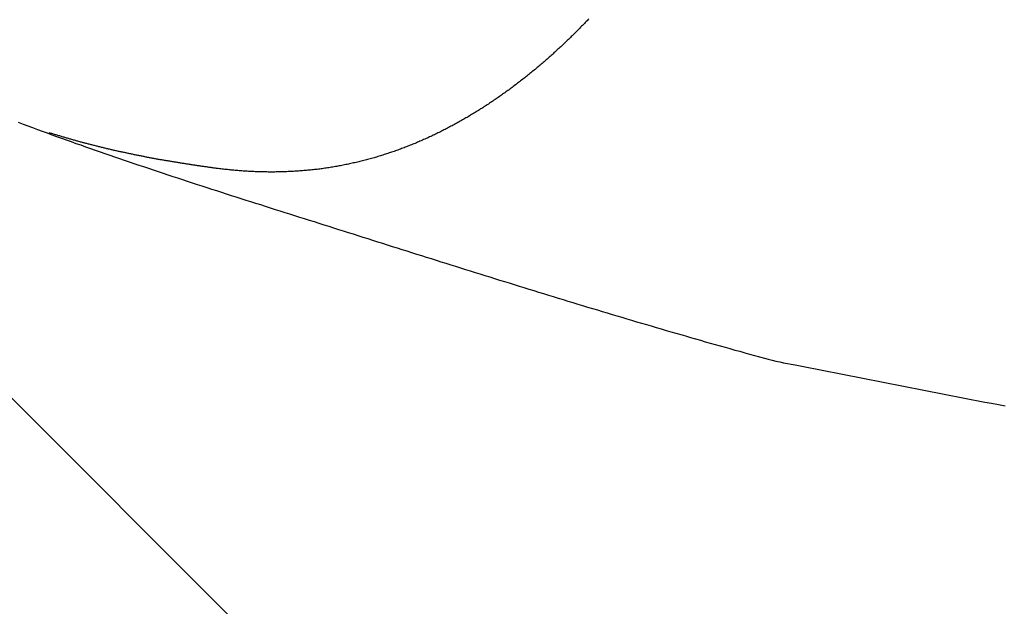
# Model space of a CAD drawing. Header units: millimetres. Extents: x -604189 to 881711, y -381903 to -7297.
# Tile 88 of 256: x -567362 to -567273, y -196213 to -196159. Entities that reach past the tile are written whole.
import ezdxf

# ---------------------------------------------------------------- set-up
doc = ezdxf.new("R2010")
doc.units = ezdxf.units.MM
doc.header["$LTSCALE"] = 100
doc.layers.add('OPIS', color=7, linetype='Continuous')
pattern_1 = [(45, (-296350.26, 111503), (-334.51454, 334.51454), []), (135, (-296350.26, 111503), (-334.51454, -334.51454), [])]

msp = doc.modelspace()

# ---------------------------------------------------------------- hatches: boundary and pattern name
at = {"layer": 'OPIS', "linetype": 'ByBlock', "lineweight": 13}
h = msp.add_hatch(dxfattribs=at)
h.set_pattern_fill('ANSI37', color=0, scale=149)
h.set_pattern_definition(pattern_1)
h.paths.add_polyline_path([(-565846.628, -200148.37), (-566196.825, -200149.347), (-566196.825, -200157.448), (-566296.825, -200157.448), (-566296.825, -200149.626), (-566746.825, -200150.882), (-566746.825, -201168.329, -0.414214), (-566403.888, -201511.266, -1), (-567089.762, -201511.266, -0.414214), (-566746.825, -201168.329), (-566746.825, -200936.871, -0.267949), (-567196.825, -200157.448), (-567296.825, -200157.448), (-567296.825, -200152.416), (-567606.815, -200153.281), (-567606.815, -201603.287), (-567556.815, -201603.147), (-567556.815, -205257.445), (-565846.45, -205257.445)])
h.paths.add_polyline_path([(-551636.825, -198396.286), (-576656.825, -198407.448), (-576656.825, -193157.448), (-579836.825, -193157.448), (-579836.825, -200437.448), (-570846.818, -200437.448), (-570846.818, -200053.169), (-551636.825, -200037.448)])
h.paths.add_polyline_path([(-566819.49, -205014.115), (-566583.775, -205014.115), (-566583.775, -204789.115), (-566819.49, -204789.115)], flags=24)
h.paths.add_polyline_path([(-566959.314, -200828.748), (-566427.171, -200828.748), (-566427.171, -200603.748), (-566959.314, -200603.748)], flags=24)
h.paths.add_polyline_path([(-566792.033, -202497.855), (-566276.912, -202497.855), (-566276.912, -202398.515), (-566792.033, -202398.515)], flags=24)
h.paths.add_polyline_path([(-566791.958, -202387.855), (-565854.55, -202387.855), (-565854.55, -202288.515), (-566791.958, -202288.515)], flags=24)
h.paths.add_polyline_path([(-567194.021, -202505.333), (-566857.345, -202505.333), (-566857.345, -202389.949), (-567194.021, -202389.949)], flags=24)
h.paths.add_polyline_path([(-567153.366, -202393.592), (-566996.4, -202393.592), (-566996.4, -202295.562), (-567153.366, -202295.562)], flags=24)
h.paths.add_polyline_path([(-566516.508, -200627.503), (-566516.508, -200287.803), (-566964.285, -200287.803), (-566964.285, -200627.503)], flags=24)
at = {"layer": 'OPIS', "linetype": 'ByBlock', "lineweight": 9}
h = msp.add_hatch(dxfattribs=at)
h.set_pattern_fill('ANSI37', color=0, scale=149)
h.set_pattern_definition(pattern_1)
edge = h.paths.add_edge_path()
edge.add_line((-551636.825, -193157.448), (-552906.825, -193157.448))
edge.add_line((-552906.825, -193157.448), (-552906.825, -193187.448))
edge.add_line((-552906.825, -193187.448), (-554281.473, -193187.448))
edge.add_line((-554281.473, -193187.448), (-554281.473, -193407.448))
edge.add_line((-554281.473, -193407.448), (-554641.473, -193407.448))
edge.add_line((-554641.473, -193407.448), (-554891.821, -193407.448))
edge.add_line((-554891.821, -193407.448), (-555251.821, -193407.448))
edge.add_line((-555251.821, -193407.448), (-555252.169, -193157.448))
edge.add_line((-555252.169, -193157.448), (-555156.825, -193407.448))
edge.add_line((-555156.825, -193407.448), (-555156.825, -196074.426))
edge.add_line((-555156.825, -196074.426), (-555036.825, -196074.426))
edge.add_line((-555036.825, -196074.426), (-555036.825, -196674.426))
edge.add_line((-555036.825, -196674.426), (-555036.825, -197274.426))
edge.add_line((-555036.825, -197274.426), (-555636.825, -197274.426))
edge.add_line((-555636.825, -197274.426), (-555636.825, -198296.526))
edge.add_line((-555636.825, -198296.526), (-555036.825, -198294.851))
edge.add_line((-555036.825, -198294.851), (-555036.825, -198287.448))
edge.add_line((-555036.825, -198287.448), (-554936.825, -198287.448))
edge.add_line((-554936.825, -198287.448), (-554936.825, -198294.572))
edge.add_line((-554936.825, -198294.572), (-554486.825, -198293.317))
edge.add_line((-554486.825, -198293.317), (-554486.825, -198292.448))
edge.add_line((-554486.825, -198292.448), (-554486.825, -197276.567))
edge.add_arc((-554486.825, -196933.63), 342.937, 180, 270, ccw=False)
edge.add_arc((-554486.825, -196933.63), 342.937, 0, 180, ccw=False)
edge.add_arc((-554486.825, -196933.63), 342.937, -90, 0, ccw=False)
edge.add_line((-554486.825, -197276.567), (-554486.825, -197508.025))
edge.add_arc((-554936.825, -198287.448), 900, 0, 60, ccw=False)
edge.add_line((-554036.825, -198287.448), (-553936.825, -198287.448))
edge.add_line((-553936.825, -198287.448), (-553936.825, -198291.782))
edge.add_line((-553936.825, -198291.782), (-551636.825, -198285.364))
edge.add_line((-551636.825, -198285.364), (-551636.825, -193157.448))
edge = h.paths.add_edge_path(flags=17)
edge.add_arc((-555292.825, -194555.644), 64, 0, 360)
edge = h.paths.add_edge_path(flags=17)
edge.add_arc((-555292.825, -194795.644), 64, 0, 360)
edge = h.paths.add_edge_path(flags=17)
edge.add_arc((-555532.825, -194555.644), 64, 0, 360)
edge = h.paths.add_edge_path(flags=17)
edge.add_arc((-555532.825, -194795.644), 64, 0, 360)
edge = h.paths.add_edge_path(flags=16)
edge.add_arc((-555445.578, -195632.918), 122.24, 0, 360)
edge = h.paths.add_edge_path(flags=17)
edge.add_arc((-555444.953, -195755.157), 131.84, -179.70702, 0.29298, ccw=False)
edge.add_line((-555576.791, -195755.831), (-555577.416, -195633.592))
edge.add_arc((-555445.578, -195632.918), 131.84, 0.29298, 180.29298, ccw=False)
edge.add_line((-555313.74, -195632.244), (-555313.115, -195754.483))
edge = h.paths.add_edge_path(flags=16)
edge.add_line((-555354.602, -195832.663), (-555410.524, -195781.149))
edge.add_arc((-555444.236, -195895.315), 119.04, 73.54834, 77.25266)
edge.add_line((-555417.97, -195779.209), (-555400.458, -195791.093))
edge.add_arc((-555397.928, -195789.134), 3.2, 66.43696, 217.76376, ccw=False)
edge.add_arc((-555444.236, -195895.315), 119.04, 62.83618, 66.43696, ccw=False)
edge.add_line((-555389.89, -195789.404), (-555332.197, -195793.322))
edge.add_arc((-555444.953, -195755.157), 119.04, 319.37612, 341.30015, ccw=False)
edge = h.paths.add_edge_path(flags=0)
edge.add_arc((-555445.157, -195715.335), 16, 0, 360)
edge = h.paths.add_edge_path(flags=16)
edge.add_line((-555494.828, -195789.588), (-555556.499, -195794.41))
edge.add_arc((-555553.516, -195795.567), 3.2, 158.78891, 200.41697)
edge.add_arc((-555444.953, -195755.157), 119.04, 200.41697, 219.83636)
edge.add_arc((-555533.904, -195829.364), 3.2, 219.83636, 346.99268)
edge.add_line((-555530.786, -195830.084), (-555488.51, -195790.333))
edge.add_arc((-555491.628, -195789.613), 3.2, 346.99268, 539.55295)
edge = h.paths.add_edge_path(flags=16)
edge.add_arc((-555444.953, -195755.157), 119.04, 258.76397, 281.82198, ccw=False)
edge.add_line((-555468.148, -195871.915), (-555480.159, -195865.083))
edge.add_arc((-555483.299, -195864.466), 3.2, 250.66903, 348.88144, ccw=False)
edge.add_arc((-555444.953, -195755.157), 119.04, 229.64312, 250.66903, ccw=False)
edge.add_line((-555522.037, -195845.868), (-555468.703, -195779.633))
edge.add_arc((-555459.182, -195767.571), 15.366, -52.98283, 231.71657, ccw=False)
edge.add_arc((-555446.749, -195779.502), 3.2, 91.24277, 186.07434, ccw=False)
edge.add_arc((-555444.236, -195895.315), 119.04, 88.11241, 91.24277, ccw=False)
edge.add_line((-555440.315, -195776.34), (-555420.565, -195871.672))
h.paths.add_polyline_path([(-554267.155, -198153.982), (-554267.155, -197814.282), (-554714.931, -197814.282), (-554714.931, -198153.982)], flags=17)
h.paths.add_polyline_path([(-553792.63, -195548.14), (-553277.509, -195548.14), (-553277.509, -195448.8), (-553792.63, -195448.8)], flags=16)
h.paths.add_polyline_path([(-553792.555, -195438.14), (-553058.934, -195438.14), (-553058.934, -195338.8), (-553792.555, -195338.8)], flags=16)
h.paths.add_polyline_path([(-554194.618, -195555.618), (-553808.217, -195555.618), (-553808.217, -195440.235), (-554194.618, -195440.235)], flags=16)
h.paths.add_polyline_path([(-554153.974, -195443.932), (-553947.262, -195443.932), (-553947.262, -195345.836), (-554153.974, -195345.836)], flags=16)
h.paths.add_polyline_path([(-554256.508, -198153.982), (-554256.508, -197814.282), (-554704.285, -197814.282), (-554704.285, -198153.982)], flags=17)
h.paths.add_polyline_path([(-569496.825, -196631.63), (-571696.825, -196631.63), (-571696.825, -198287.448), (-569496.825, -198287.448)])
h.paths.add_polyline_path([(-567176.825, -196631.63), (-569376.825, -196631.63), (-569376.825, -198287.448), (-567176.825, -198287.448)])
h.paths.add_polyline_path([(-569376.825, -196535.63), (-567176.825, -196535.63), (-567176.825, -193157.448), (-569376.825, -193157.448)])
edge = h.paths.add_edge_path()
edge.add_arc((-571534.473, -195440.24), 50, 180, 270.00224)
edge.add_line((-571534.471, -195490.24), (-571329.472, -195490.239))
edge.add_arc((-571329.473, -195440.239), 50, 270.00087, 360)
edge.add_line((-571279.473, -195440.239), (-571279.473, -194996.239))
edge.add_arc((-571329.473, -194996.239), 50, 0, 90.00043)
edge.add_line((-571329.474, -194946.239), (-571534.474, -194946.24))
edge.add_arc((-571534.473, -194996.24), 50, 90.00087, 180)
edge.add_line((-571584.473, -194996.24), (-571584.473, -195440.24))
h.paths.add_polyline_path([(-571696.825, -196535.63), (-569496.825, -196535.63), (-569496.825, -193157.448), (-571696.825, -193157.448)])
edge = h.paths.add_edge_path()
edge.add_arc((-571945.684, -193388.705), 50, 0, 90.00043)
edge.add_line((-571945.684, -193338.705), (-572150.684, -193338.707))
edge.add_arc((-572150.684, -193388.707), 50, 90.00087, 180)
edge.add_line((-572200.684, -193388.707), (-572200.684, -193832.707))
edge.add_arc((-572150.684, -193832.707), 50, 180, 270.00224)
edge.add_line((-572150.682, -193882.707), (-571945.683, -193882.705))
edge.add_arc((-571945.684, -193832.705), 50, 270.00087, 360)
edge.add_line((-571895.684, -193832.705), (-571895.684, -193388.705))
h.paths.add_polyline_path([(-571816.825, -198287.448), (-571816.825, -193157.448), (-573216.825, -193157.448), (-573216.825, -198287.448)])

# ---------------------------------------------------------------- linework, layer by layer
at = {"color": 0, "linetype": 'ByBlock'}
msp.add_lwpolyline([(-567294.363, -196190.209, 0.024582), (-567291.568, -196190.827)], format="xyb", dxfattribs=at)
at = {"color": 0}
for points in [[(-567310.355, -196159.268, 0), (-567310.438, -196159.358, 0), (-567310.521, -196159.448, 0), (-567310.604, -196159.528, 0), (-567310.687, -196159.618, 0), (-567310.771, -196159.708, 0), (-567310.855, -196159.788, 0), (-567310.938, -196159.878, 0), (-567311.022, -196159.958, 0), (-567311.107, -196160.048, 0), (-567311.191, -196160.138, 0), (-567311.276, -196160.218, 0), (-567311.36, -196160.308, 0), (-567311.445, -196160.388, 0), (-567311.53, -196160.478, 0), (-567311.616, -196160.558, 0), (-567311.701, -196160.648, 0), (-567311.787, -196160.728, 0), (-567311.872, -196160.818, 0), (-567311.958, -196160.898, 0), (-567312.044, -196160.988, 0), (-567312.131, -196161.068, 0), (-567312.217, -196161.148, 0), (-567312.304, -196161.238, 0), (-567312.391, -196161.318, 0), (-567312.478, -196161.398, 0), (-567312.565, -196161.488, 0), (-567312.652, -196161.568, 0), (-567312.74, -196161.648, 0), (-567312.827, -196161.728, 0), (-567312.915, -196161.818, 0), (-567313.003, -196161.898, 0), (-567313.092, -196161.978, 0), (-567313.18, -196162.058, 0), (-567313.269, -196162.138, 0), (-567313.358, -196162.228, 0), (-567313.447, -196162.308, 0), (-567313.536, -196162.388, 0), (-567313.625, -196162.468, 0), (-567313.714, -196162.548, 0), (-567313.804, -196162.628, 0), (-567313.894, -196162.708, 0), (-567313.984, -196162.788, 0), (-567314.074, -196162.868, 0), (-567314.165, -196162.948, 0), (-567314.255, -196163.028, 0), (-567314.346, -196163.108, 0), (-567314.437, -196163.188, 0), (-567314.528, -196163.268, 0), (-567314.619, -196163.338, 0), (-567314.711, -196163.418, 0), (-567314.802, -196163.498, 0), (-567314.894, -196163.578, 0), (-567314.986, -196163.658, 0), (-567315.078, -196163.728, 0), (-567315.171, -196163.808, 0), (-567315.263, -196163.888, 0), (-567315.356, -196163.958, 0), (-567315.449, -196164.038, 0), (-567315.542, -196164.118, 0), (-567315.635, -196164.188, 0), (-567315.728, -196164.268, 0), (-567315.822, -196164.348, 0), (-567315.916, -196164.418, 0), (-567316.01, -196164.498, 0), (-567316.104, -196164.568, 0), (-567316.198, -196164.648, 0), (-567316.292, -196164.718, 0), (-567316.387, -196164.788, 0), (-567316.482, -196164.868, 0), (-567316.577, -196164.938, 0), (-567316.672, -196165.018, 0), (-567316.767, -196165.088, 0), (-567316.863, -196165.158, 0), (-567316.959, -196165.238, 0), (-567317.055, -196165.308, 0), (-567317.151, -196165.378, 0), (-567317.247, -196165.448, 0), (-567317.343, -196165.528, 0), (-567317.44, -196165.598, 0), (-567317.537, -196165.668, 0), (-567317.634, -196165.738, 0), (-567317.731, -196165.808, 0), (-567317.828, -196165.878, 0), (-567317.926, -196165.948, 0), (-567318.023, -196166.018, 0), (-567318.121, -196166.088, 0), (-567318.219, -196166.158, 0), (-567318.317, -196166.228, 0), (-567318.416, -196166.298, 0), (-567318.514, -196166.368, 0), (-567318.613, -196166.438, 0), (-567318.712, -196166.508, 0), (-567318.811, -196166.578, 0), (-567318.91, -196166.638, 0), (-567319.01, -196166.708, 0), (-567319.109, -196166.778, 0), (-567319.209, -196166.848, 0), (-567319.309, -196166.908, 0), (-567319.409, -196166.978, 0), (-567319.51, -196167.048, 0), (-567319.61, -196167.108, 0), (-567319.711, -196167.178, 0), (-567319.812, -196167.238, 0), (-567319.913, -196167.308, 0), (-567320.014, -196167.378, 0), (-567320.116, -196167.438, 0), (-567320.218, -196167.498, 0), (-567320.319, -196167.568, 0), (-567320.421, -196167.628, 0), (-567320.524, -196167.698, 0), (-567320.626, -196167.758, 0), (-567320.729, -196167.818, 0), (-567320.831, -196167.888, 0), (-567320.934, -196167.948, 0), (-567321.038, -196168.008, 0), (-567321.141, -196168.068, 0), (-567321.244, -196168.128, 0), (-567321.348, -196168.198, 0), (-567321.452, -196168.258, 0), (-567321.556, -196168.318, 0), (-567321.66, -196168.378, 0), (-567321.764, -196168.438, 0), (-567321.869, -196168.498, 0), (-567321.974, -196168.558, 0), (-567322.079, -196168.618, 0), (-567322.184, -196168.678, 0), (-567322.289, -196168.738, 0), (-567322.394, -196168.788, 0), (-567322.5, -196168.848, 0), (-567322.606, -196168.908, 0), (-567322.712, -196168.968, 0), (-567322.818, -196169.018, 0), (-567322.924, -196169.078, 0), (-567323.03, -196169.138, 0), (-567323.137, -196169.188, 0), (-567323.244, -196169.248, 0), (-567323.351, -196169.298, 0), (-567323.458, -196169.358, 0), (-567323.565, -196169.408, 0), (-567323.673, -196169.468, 0), (-567323.78, -196169.518, 0), (-567323.888, -196169.578, 0), (-567323.996, -196169.628, 0), (-567324.104, -196169.678, 0), (-567324.212, -196169.738, 0), (-567324.321, -196169.788, 0), (-567324.429, -196169.838, 0), (-567324.538, -196169.888, 0), (-567324.647, -196169.938, 0), (-567324.756, -196169.998, 0), (-567324.865, -196170.048, 0), (-567324.975, -196170.098, 0), (-567325.084, -196170.148, 0), (-567325.194, -196170.198, 0), (-567325.304, -196170.248, 0), (-567325.414, -196170.288, 0), (-567325.524, -196170.338, 0), (-567325.634, -196170.388, 0), (-567325.745, -196170.438, 0), (-567325.855, -196170.488, 0), (-567325.966, -196170.528, 0), (-567326.077, -196170.578, 0), (-567326.188, -196170.628, 0), (-567326.299, -196170.668, 0), (-567326.411, -196170.718, 0), (-567326.522, -196170.758, 0), (-567326.634, -196170.808, 0), (-567326.746, -196170.848, 0), (-567326.858, -196170.898, 0), (-567326.97, -196170.938, 0), (-567327.082, -196170.988, 0), (-567327.194, -196171.028, 0), (-567327.307, -196171.068, 0), (-567327.42, -196171.108, 0), (-567327.532, -196171.158, 0), (-567327.645, -196171.198, 0), (-567327.758, -196171.238, 0), (-567327.872, -196171.278, 0), (-567327.985, -196171.318, 0), (-567328.099, -196171.358, 0), (-567328.212, -196171.398, 0), (-567328.326, -196171.438, 0), (-567328.44, -196171.478, 0), (-567328.554, -196171.508, 0), (-567328.668, -196171.548, 0), (-567328.783, -196171.588, 0), (-567328.897, -196171.628, 0), (-567329.012, -196171.658, 0), (-567329.127, -196171.698, 0), (-567329.241, -196171.738, 0), (-567329.356, -196171.768, 0), (-567329.472, -196171.808, 0), (-567329.587, -196171.838, 0), (-567329.702, -196171.878, 0), (-567329.818, -196171.908, 0), (-567329.933, -196171.938, 0), (-567330.049, -196171.978, 0), (-567330.165, -196172.008, 0), (-567330.281, -196172.038, 0), (-567330.397, -196172.068, 0), (-567330.513, -196172.098, 0), (-567330.63, -196172.138, 0), (-567330.746, -196172.168, 0), (-567330.863, -196172.198, 0), (-567330.979, -196172.228, 0), (-567331.096, -196172.258, 0), (-567331.213, -196172.278, 0), (-567331.33, -196172.308, 0), (-567331.447, -196172.338, 0), (-567331.564, -196172.368, 0), (-567331.682, -196172.398, 0), (-567331.799, -196172.418, 0), (-567331.917, -196172.448, 0), (-567332.034, -196172.478, 0), (-567332.152, -196172.498, 0), (-567332.27, -196172.528, 0), (-567332.388, -196172.548, 0), (-567332.506, -196172.568, 0), (-567332.624, -196172.598, 0), (-567332.742, -196172.618, 0), (-567332.86, -196172.638, 0), (-567332.979, -196172.668, 0), (-567333.097, -196172.688, 0), (-567333.216, -196172.708, 0), (-567333.334, -196172.728, 0), (-567333.453, -196172.748, 0), (-567333.571, -196172.768, 0), (-567333.69, -196172.788, 0), (-567333.809, -196172.808, 0), (-567333.928, -196172.828, 0), (-567334.047, -196172.848, 0), (-567334.166, -196172.868, 0), (-567334.285, -196172.888, 0), (-567334.404, -196172.898, 0), (-567334.524, -196172.918, 0), (-567334.643, -196172.938, 0), (-567334.762, -196172.948, 0), (-567334.882, -196172.968, 0), (-567335.001, -196172.978, 0), (-567335.121, -196172.998, 0), (-567335.24, -196173.008, 0), (-567335.36, -196173.028, 0), (-567335.48, -196173.038, 0), (-567335.6, -196173.048, 0), (-567335.719, -196173.068, 0), (-567335.839, -196173.078, 0), (-567335.959, -196173.088, 0), (-567336.079, -196173.098, 0), (-567336.199, -196173.108, 0), (-567336.319, -196173.118, 0), (-567336.439, -196173.128, 0), (-567336.559, -196173.138, 0), (-567336.679, -196173.148, 0), (-567336.799, -196173.158, 0), (-567336.919, -196173.168, 0), (-567337.039, -196173.178, 0), (-567337.16, -196173.178, 0), (-567337.28, -196173.188, 0), (-567337.4, -196173.198, 0), (-567337.52, -196173.198, 0), (-567337.641, -196173.208, 0), (-567337.761, -196173.208, 0), (-567337.881, -196173.218, 0), (-567338.002, -196173.218, 0), (-567338.122, -196173.228, 0), (-567338.242, -196173.228, 0), (-567338.363, -196173.238, 0), (-567338.483, -196173.238, 0), (-567338.604, -196173.238, 0), (-567338.724, -196173.238, 0), (-567338.844, -196173.238, 0), (-567338.965, -196173.248, 0), (-567339.085, -196173.248, 0), (-567339.206, -196173.248, 0), (-567339.326, -196173.248, 0), (-567339.447, -196173.248, 0), (-567339.567, -196173.248, 0), (-567339.688, -196173.238, 0), (-567339.808, -196173.238, 0), (-567339.928, -196173.238, 0), (-567340.049, -196173.238, 0), (-567340.169, -196173.238, 0), (-567340.29, -196173.228, 0), (-567340.41, -196173.228, 0), (-567340.53, -196173.218, 0), (-567340.651, -196173.218, 0), (-567340.771, -196173.218, 0), (-567340.891, -196173.208, 0), (-567341.012, -196173.198, 0), (-567341.132, -196173.198, 0), (-567341.252, -196173.188, 0), (-567341.373, -196173.188, 0), (-567341.493, -196173.178, 0), (-567341.613, -196173.168, 0), (-567341.733, -196173.158, 0), (-567341.853, -196173.158, 0), (-567341.973, -196173.148, 0), (-567342.094, -196173.138, 0), (-567342.214, -196173.128, 0), (-567342.334, -196173.118, 0), (-567342.454, -196173.108, 0), (-567342.574, -196173.098, 0), (-567342.693, -196173.088, 0), (-567342.813, -196173.078, 0), (-567342.933, -196173.068, 0), (-567343.053, -196173.048, 0), (-567343.173, -196173.038, 0), (-567343.293, -196173.028, 0), (-567343.412, -196173.018, 0), (-567343.532, -196172.998, 0), (-567343.652, -196172.988, 0), (-567343.771, -196172.968, 0), (-567343.891, -196172.958, 0), (-567344.01, -196172.948, 0), (-567344.129, -196172.928, 0)], [(-567362.346, -196168.708, 0), (-567361.909, -196168.878, 0), (-567361.472, -196169.038, 0), (-567361.035, -196169.198, 0), (-567360.598, -196169.358, 0), (-567360.161, -196169.518, 0), (-567359.723, -196169.678, 0), (-567359.285, -196169.838, 0), (-567358.847, -196169.998, 0), (-567358.409, -196170.158, 0), (-567357.97, -196170.308, 0), (-567357.531, -196170.468, 0), (-567357.092, -196170.628, 0), (-567356.653, -196170.778, 0), (-567356.213, -196170.938, 0), (-567355.774, -196171.088, 0), (-567355.334, -196171.248, 0), (-567354.894, -196171.398, 0), (-567354.453, -196171.548, 0), (-567354.013, -196171.698, 0), (-567353.572, -196171.858, 0), (-567353.131, -196172.008, 0), (-567352.69, -196172.158, 0), (-567352.249, -196172.308, 0), (-567351.808, -196172.458, 0), (-567351.366, -196172.608, 0), (-567350.925, -196172.748, 0), (-567350.483, -196172.898, 0), (-567350.041, -196173.048, 0), (-567349.599, -196173.198, 0), (-567349.156, -196173.348, 0), (-567348.714, -196173.488, 0), (-567348.271, -196173.638, 0), (-567347.829, -196173.778, 0), (-567347.386, -196173.928, 0), (-567346.943, -196174.078, 0), (-567346.5, -196174.218, 0), (-567346.056, -196174.368, 0), (-567345.613, -196174.508, 0), (-567345.17, -196174.648, 0), (-567344.726, -196174.798, 0), (-567344.283, -196174.938, 0), (-567343.839, -196175.078, 0), (-567343.395, -196175.228, 0), (-567342.951, -196175.368, 0), (-567342.507, -196175.508, 0), (-567342.063, -196175.658, 0), (-567341.619, -196175.798, 0), (-567341.175, -196175.938, 0), (-567340.731, -196176.078, 0), (-567340.287, -196176.218, 0), (-567339.842, -196176.358, 0), (-567339.398, -196176.498, 0), (-567338.953, -196176.648, 0), (-567338.509, -196176.788, 0), (-567338.064, -196176.928, 0), (-567337.62, -196177.068, 0), (-567337.175, -196177.208, 0), (-567336.731, -196177.348, 0), (-567336.286, -196177.488, 0), (-567335.841, -196177.628, 0), (-567335.397, -196177.768, 0), (-567334.952, -196177.908, 0), (-567334.507, -196178.048, 0), (-567334.063, -196178.188, 0), (-567333.618, -196178.328, 0), (-567333.173, -196178.468, 0), (-567332.729, -196178.608, 0), (-567332.284, -196178.748, 0), (-567331.839, -196178.888, 0), (-567331.395, -196179.028, 0), (-567330.95, -196179.168, 0), (-567330.505, -196179.308, 0), (-567330.061, -196179.458, 0), (-567329.616, -196179.598, 0), (-567329.171, -196179.738, 0), (-567328.727, -196179.878, 0), (-567328.282, -196180.018, 0), (-567327.838, -196180.158, 0), (-567327.393, -196180.298, 0), (-567326.948, -196180.438, 0), (-567326.504, -196180.578, 0), (-567326.059, -196180.718, 0), (-567325.614, -196180.858, 0), (-567325.17, -196180.998, 0), (-567324.725, -196181.138, 0), (-567324.28, -196181.278, 0), (-567323.836, -196181.418, 0), (-567323.391, -196181.558, 0), (-567322.946, -196181.698, 0), (-567322.501, -196181.838, 0), (-567322.057, -196181.978, 0), (-567321.612, -196182.118, 0), (-567321.167, -196182.248, 0), (-567320.722, -196182.388, 0), (-567320.277, -196182.528, 0), (-567319.832, -196182.668, 0), (-567319.387, -196182.808, 0), (-567318.942, -196182.948, 0), (-567318.497, -196183.088, 0), (-567318.052, -196183.228, 0), (-567317.607, -196183.358, 0), (-567317.162, -196183.498, 0), (-567316.716, -196183.638, 0), (-567316.271, -196183.778, 0), (-567315.826, -196183.918, 0), (-567315.38, -196184.048, 0), (-567314.935, -196184.188, 0), (-567314.49, -196184.328, 0), (-567314.044, -196184.458, 0), (-567313.598, -196184.598, 0), (-567313.153, -196184.738, 0), (-567312.707, -196184.868, 0), (-567312.261, -196185.008, 0), (-567311.816, -196185.138, 0), (-567311.37, -196185.278, 0), (-567310.924, -196185.418, 0), (-567310.478, -196185.548, 0), (-567310.032, -196185.688, 0), (-567309.585, -196185.818, 0), (-567309.139, -196185.948, 0), (-567308.693, -196186.088, 0), (-567308.247, -196186.218, 0), (-567307.8, -196186.358, 0), (-567307.354, -196186.488, 0), (-567306.907, -196186.618, 0), (-567306.46, -196186.748, 0), (-567306.013, -196186.888, 0), (-567305.567, -196187.018, 0), (-567305.12, -196187.148, 0), (-567304.673, -196187.278, 0), (-567304.225, -196187.408, 0), (-567303.778, -196187.538, 0), (-567303.331, -196187.678, 0), (-567302.884, -196187.808, 0), (-567302.436, -196187.938, 0), (-567301.988, -196188.058, 0), (-567301.541, -196188.188, 0), (-567301.093, -196188.318, 0), (-567300.645, -196188.448, 0), (-567300.197, -196188.578, 0), (-567299.749, -196188.708, 0), (-567299.301, -196188.838, 0), (-567298.852, -196188.958, 0), (-567298.404, -196189.088, 0), (-567297.955, -196189.218, 0), (-567297.507, -196189.338, 0), (-567297.058, -196189.468, 0), (-567296.609, -196189.588, 0), (-567296.16, -196189.718, 0), (-567295.711, -196189.838, 0), (-567295.262, -196189.958, 0), (-567294.812, -196190.088, 0), (-567294.363, -196190.208, 0)], [(-567344.129, -196172.928, 0), (-567344.211, -196172.918, 0), (-567344.293, -196172.908, 0), (-567344.374, -196172.898, 0), (-567344.456, -196172.888, 0), (-567344.538, -196172.878, 0), (-567344.619, -196172.858, 0), (-567344.701, -196172.848, 0), (-567344.783, -196172.838, 0), (-567344.864, -196172.828, 0), (-567344.946, -196172.818, 0), (-567345.028, -196172.808, 0), (-567345.109, -196172.798, 0), (-567345.191, -196172.778, 0), (-567345.273, -196172.768, 0), (-567345.354, -196172.758, 0), (-567345.436, -196172.748, 0), (-567345.517, -196172.738, 0), (-567345.599, -196172.728, 0), (-567345.681, -196172.708, 0), (-567345.762, -196172.698, 0), (-567345.844, -196172.688, 0), (-567345.925, -196172.678, 0), (-567346.007, -196172.668, 0), (-567346.088, -196172.648, 0), (-567346.17, -196172.638, 0), (-567346.252, -196172.628, 0), (-567346.333, -196172.618, 0), (-567346.415, -196172.608, 0), (-567346.496, -196172.588, 0), (-567346.578, -196172.578, 0), (-567346.659, -196172.568, 0), (-567346.741, -196172.558, 0), (-567346.822, -196172.538, 0), (-567346.904, -196172.528, 0), (-567346.985, -196172.518, 0), (-567347.067, -196172.508, 0), (-567347.148, -196172.488, 0), (-567347.229, -196172.478, 0), (-567347.311, -196172.468, 0), (-567347.392, -196172.458, 0), (-567347.474, -196172.438, 0), (-567347.555, -196172.428, 0), (-567347.637, -196172.418, 0), (-567347.718, -196172.398, 0), (-567347.799, -196172.388, 0), (-567347.881, -196172.378, 0), (-567347.962, -196172.358, 0), (-567348.043, -196172.348, 0), (-567348.125, -196172.338, 0), (-567348.206, -196172.318, 0), (-567348.287, -196172.308, 0), (-567348.369, -196172.298, 0), (-567348.45, -196172.278, 0), (-567348.531, -196172.268, 0), (-567348.613, -196172.258, 0), (-567348.694, -196172.238, 0), (-567348.775, -196172.228, 0), (-567348.856, -196172.208, 0), (-567348.938, -196172.198, 0), (-567349.019, -196172.188, 0), (-567349.1, -196172.168, 0), (-567349.181, -196172.158, 0), (-567349.263, -196172.138, 0), (-567349.344, -196172.128, 0), (-567349.425, -196172.118, 0), (-567349.506, -196172.098, 0), (-567349.587, -196172.088, 0), (-567349.668, -196172.068, 0), (-567349.749, -196172.058, 0), (-567349.831, -196172.038, 0), (-567349.912, -196172.028, 0), (-567349.993, -196172.008, 0), (-567350.074, -196171.998, 0), (-567350.155, -196171.978, 0), (-567350.236, -196171.968, 0), (-567350.317, -196171.948, 0), (-567350.398, -196171.938, 0), (-567350.479, -196171.918, 0), (-567350.56, -196171.908, 0), (-567350.641, -196171.888, 0), (-567350.722, -196171.878, 0), (-567350.803, -196171.858, 0), (-567350.884, -196171.838, 0), (-567350.965, -196171.828, 0), (-567351.046, -196171.808, 0), (-567351.127, -196171.798, 0), (-567351.208, -196171.778, 0), (-567351.288, -196171.758, 0), (-567351.369, -196171.748, 0), (-567351.45, -196171.728, 0), (-567351.531, -196171.718, 0), (-567351.612, -196171.698, 0), (-567351.693, -196171.678, 0), (-567351.773, -196171.668, 0), (-567351.854, -196171.648, 0), (-567351.935, -196171.628, 0), (-567352.016, -196171.618, 0), (-567352.096, -196171.598, 0), (-567352.177, -196171.578, 0), (-567352.258, -196171.568, 0), (-567352.338, -196171.548, 0), (-567352.419, -196171.528, 0), (-567352.5, -196171.508, 0), (-567352.58, -196171.498, 0), (-567352.661, -196171.478, 0), (-567352.741, -196171.458, 0), (-567352.822, -196171.448, 0), (-567352.902, -196171.428, 0), (-567352.983, -196171.408, 0), (-567353.063, -196171.388, 0), (-567353.144, -196171.368, 0), (-567353.224, -196171.358, 0), (-567353.305, -196171.338, 0), (-567353.385, -196171.318, 0), (-567353.466, -196171.298, 0), (-567353.546, -196171.278, 0), (-567353.627, -196171.268, 0), (-567353.707, -196171.248, 0), (-567353.787, -196171.228, 0), (-567353.868, -196171.208, 0), (-567353.948, -196171.188, 0), (-567354.028, -196171.168, 0), (-567354.108, -196171.148, 0), (-567354.189, -196171.138, 0), (-567354.269, -196171.118, 0), (-567354.349, -196171.098, 0), (-567354.429, -196171.078, 0), (-567354.509, -196171.058, 0), (-567354.59, -196171.038, 0), (-567354.67, -196171.018, 0), (-567354.75, -196170.998, 0), (-567354.83, -196170.978, 0), (-567354.91, -196170.958, 0), (-567354.99, -196170.938, 0), (-567355.07, -196170.918, 0), (-567355.15, -196170.898, 0), (-567355.23, -196170.878, 0), (-567355.31, -196170.858, 0), (-567355.39, -196170.838, 0), (-567355.47, -196170.818, 0), (-567355.55, -196170.798, 0), (-567355.63, -196170.778, 0), (-567355.709, -196170.758, 0), (-567355.789, -196170.738, 0), (-567355.869, -196170.718, 0), (-567355.949, -196170.698, 0), (-567356.029, -196170.678, 0), (-567356.108, -196170.658, 0), (-567356.188, -196170.628, 0), (-567356.268, -196170.608, 0), (-567356.347, -196170.588, 0), (-567356.427, -196170.568, 0), (-567356.507, -196170.548, 0), (-567356.586, -196170.528, 0), (-567356.666, -196170.508, 0), (-567356.745, -196170.478, 0), (-567356.825, -196170.458, 0), (-567356.904, -196170.438, 0), (-567356.984, -196170.418, 0), (-567357.063, -196170.398, 0), (-567357.143, -196170.368, 0), (-567357.222, -196170.348, 0), (-567357.302, -196170.328, 0), (-567357.381, -196170.308, 0), (-567357.46, -196170.278, 0), (-567357.54, -196170.258, 0), (-567357.619, -196170.238, 0), (-567357.698, -196170.218, 0), (-567357.777, -196170.188, 0), (-567357.857, -196170.168, 0), (-567357.936, -196170.148, 0), (-567358.015, -196170.128, 0), (-567358.094, -196170.098, 0), (-567358.173, -196170.078, 0), (-567358.252, -196170.058, 0), (-567358.331, -196170.028, 0), (-567358.41, -196170.008, 0), (-567358.489, -196169.978, 0), (-567358.568, -196169.958, 0), (-567358.647, -196169.938, 0), (-567358.726, -196169.908, 0), (-567358.805, -196169.888, 0), (-567358.884, -196169.868, 0), (-567358.963, -196169.838, 0), (-567359.041, -196169.818, 0), (-567359.12, -196169.788, 0), (-567359.199, -196169.768, 0), (-567359.278, -196169.738, 0), (-567359.356, -196169.718, 0), (-567359.435, -196169.688, 0), (-567359.514, -196169.668, 0)], [(-567291.568, -196190.828, 0), (-567290.951, -196190.948, 0), (-567290.334, -196191.068, 0), (-567289.717, -196191.188, 0), (-567289.1, -196191.308, 0), (-567288.483, -196191.438, 0), (-567287.866, -196191.558, 0), (-567287.249, -196191.678, 0), (-567286.632, -196191.798, 0), (-567286.015, -196191.918, 0), (-567285.397, -196192.038, 0), (-567284.78, -196192.158, 0), (-567284.163, -196192.278, 0), (-567283.546, -196192.398, 0), (-567282.929, -196192.528, 0), (-567282.312, -196192.648, 0), (-567281.695, -196192.768, 0), (-567281.077, -196192.888, 0), (-567280.46, -196193.008, 0), (-567279.843, -196193.128, 0), (-567279.226, -196193.248, 0), (-567278.608, -196193.368, 0), (-567277.991, -196193.488, 0), (-567277.374, -196193.608, 0), (-567276.757, -196193.728, 0), (-567276.139, -196193.848, 0), (-567275.522, -196193.968, 0), (-567274.905, -196194.088, 0), (-567274.287, -196194.208, 0), (-567273.67, -196194.328, 0), (-567273.052, -196194.448, 0), (-567272.435, -196194.558, 0)]]:
    msp.add_polyline3d(points, dxfattribs=at)

doc.saveas('drawing.dxf')
